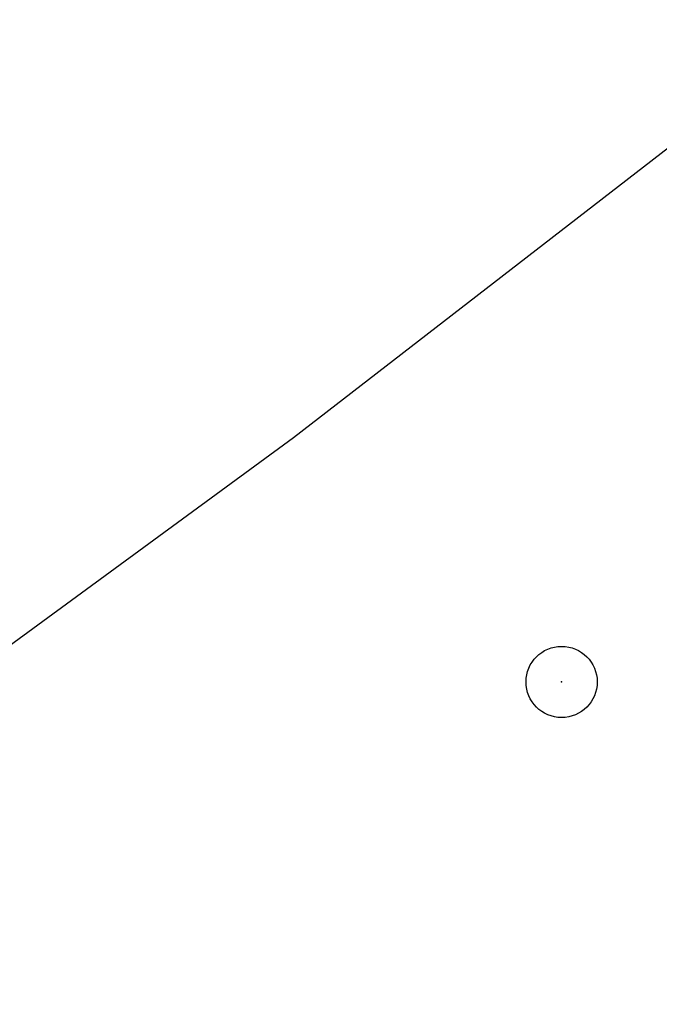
# Model space of a CAD drawing. Extents: x 0 to 363660, y 0 to 4201329.
# Tile 215 of 256: x 360289.78 to 360292.47, y 4200428.29 to 4200432.44. Entities that reach past the tile are written whole.
import ezdxf

# ---------------------------------------------------------------- set-up
doc = ezdxf.new("R2010")
doc.units = 0
doc.header["$LTSCALE"] = 0.5
doc.header["$MEASUREMENT"] = 0
doc.header["$PDMODE"] = 32
doc.header["$PDSIZE"] = 0.3
doc.linetypes.add('CONTI', pattern=[0])
doc.layers.add('.', color=7, linetype='Continuous', lineweight=15)
doc.layers.add('GORIZDEFAULT', color=32, linetype='CONTI')
doc.layers.add('PI_TTDEFAULT', color=5, linetype='CONTI')

# ---------------------------------------------------------------- blocks, each defined once
blk = doc.blocks.new('gergrgrre')
at = {"layer": 'GORIZDEFAULT', "color": 32}
blk.add_polyline3d([(360287.26, 4200428.04, 539), (360289.1, 4200429.34, 539), (360290.93, 4200430.68, 539), (360292.69, 4200432.04, 539), (360294.37, 4200433.39, 539), (360295.95, 4200434.71, 539), (360297.41, 4200435.99, 539), (360298.75, 4200437.19, 539), (360299.93, 4200438.29, 539), (360300.95, 4200439.29, 539), (360301.8, 4200440.15, 539), (360302.5, 4200440.91, 539), (360303.09, 4200441.6, 539), (360303.61, 4200442.25, 539), (360304.09, 4200442.89, 539), (360304.56, 4200443.56, 539), (360305.06, 4200444.28, 539), (360305.62, 4200445.08, 539), (360306.25, 4200445.95, 539), (360306.93, 4200446.88, 539), (360307.66, 4200447.84, 539)], dxfattribs=at)
at = {"layer": 'PI_TTDEFAULT', "color": 5}
blk.add_point((360292.06, 4200429.65, 538.8), dxfattribs=at)

msp = doc.modelspace()

# ---------------------------------------------------------------- hatches: boundary and pattern name
at = {"layer": '.', "ltscale": 0.149071}
h = msp.add_hatch(color=256, dxfattribs=at)
h.dxf.hatch_style = 1
h.set_gradient(color1=(255, 255, 255), tint=1)
h.paths.add_polyline_path([(359890.2408, 4200193.8911), (361190.2408, 4200193.8911), (361190.2408, 4201328.8911), (359890.2408, 4201328.8911)])
h.paths.add_polyline_path([(359905.2408, 4201313.8911), (361175.2408, 4201313.8911), (361175.2408, 4200208.8911), (359905.2408, 4200208.8911)], flags=16)

# ---------------------------------------------------------------- block references
at = {"linetype": 'Continuous'}
msp.add_blockref('gergrgrre', (0, 0), dxfattribs=at)

doc.saveas('drawing.dxf')
